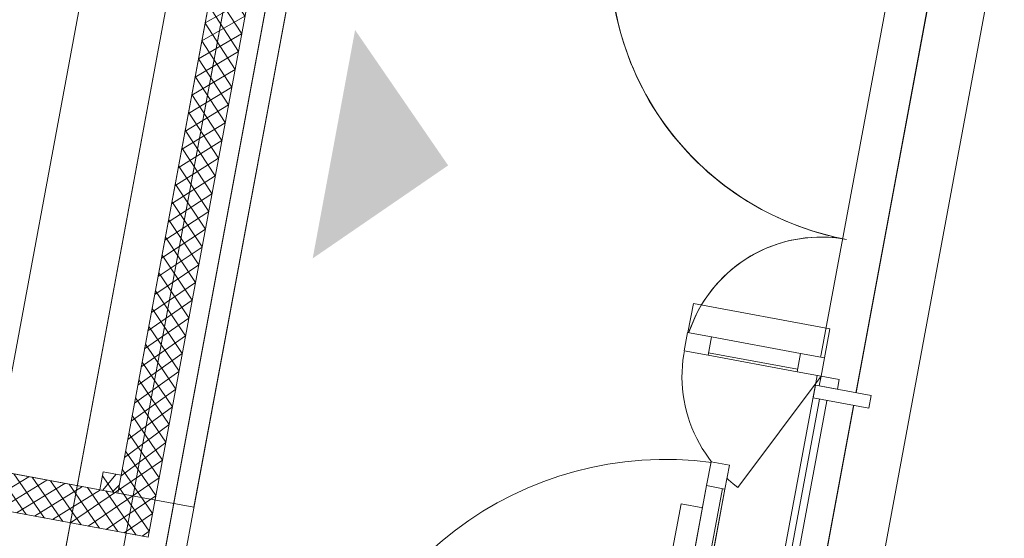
# Model space of a CAD drawing. Header units: metres. Extents: x 32353251 to 32353583, y 5707748 to 5708004.
# Tile 49 of 164: x 32353346.83 to 32353350.65, y 5707930.76 to 5707932.76. Entities that reach past the tile are written whole.
import ezdxf

# ---------------------------------------------------------------- set-up
doc = ezdxf.new("R2010")
doc.units = ezdxf.units.M
doc.header["$LTSCALE"] = 0.75
doc.set_wipeout_variables(frame=1)
doc.layers.get('0').update_dxf_attribs({"linetype": 'CONTINUOUS'})
for name, color, linetype, lineweight in [('10417023$0$#9_002_GES I Übersicht Erdgeschoss_1_102_Wand Innen.A', 7, 'CONTINUOUS', 25), ('10417023$0$#9_002_GES I Übersicht Erdgeschoss_1_104_Decken.A', 7, 'CONTINUOUS', 25), ('10417023$0$#9_002_GES I Übersicht Erdgeschoss_1_113_Türen.A', 7, 'CONTINUOUS', 25), ('10417023$0$#9_002_GES I Übersicht Erdgeschoss_1_115_Außentüren', 7, 'CONTINUOUS', 25), ('10417023$0$#9_002_GES I Übersicht Erdgeschoss_1_210_Wärmedämmung', 7, 'CONTINUOUS', 25), ('10417023$0$#9_002_GES I Übersicht Erdgeschoss_1_Neubau_101_Wand Aussen.A', 7, 'CONTINUOUS', 25), ('10417023$0$#9_002_GES I Übersicht Erdgeschoss_1_Neubau_104_Decken.A', 7, 'CONTINUOUS', 25), ('10417023$0$#9_002_GES I Übersicht Erdgeschoss_1_Neubau_110_Pfosten-Riegel.A', 7, 'CONTINUOUS', 25), ('10417023$0$#9_002_GES I Übersicht Erdgeschoss_1_Neubau_115_Außentüren', 7, 'CONTINUOUS', 25), ('10417023$0$#9_002_GES I Übersicht Erdgeschoss_1_Neubau_210_Wärmedämmung', 7, 'CONTINUOUS', 25), ('10417023$0$#9_002_GES I Übersicht Erdgeschoss_1_Neubau_602_Beschriftung 1_100', 7, 'CONTINUOUS', 25), ('10417023$0$Keine', 7, 'CONTINUOUS', 13)]:
    doc.layers.add(name, color=color, linetype=linetype, lineweight=lineweight)
pattern_1 = [(44.99999999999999, (0, 0), (-0.03535533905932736, 0.03535533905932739), []), (135.0000000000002, (0, 0), (0.03535533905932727, 0.03535533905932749), [])]

# ---------------------------------------------------------------- blocks, each defined once
blk = doc.blocks.new('10417023$0$#9_MKO_LP5_ARC_GES_UP_00_002_P_G_modell (3D)')
at = {"layer": '10417023$0$#9_002_GES I Übersicht Erdgeschoss_1_104_Decken.A', "linetype": 'Continuous', "lineweight": 13, "true_color": 0xff0000}
h = blk.add_hatch(dxfattribs=at)
h.set_pattern_fill('#9_GUßASPHALT_0001', color=1, style=0, pattern_type=2)
h.set_pattern_definition(pattern_1)
h.paths.add_polyline_path([(-32353500.83380634, -5707786.633135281), (-32353500.83380634, -5707789.825930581), (-32353498.93699724, -5707789.825930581), (-32353498.93699724, -5707786.633135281)])
h.paths.add_polyline_path([(-32353500.7131819, -5707786.779532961), (-32353499.08381058, -5707786.779532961), (-32353499.08381058, -5707789.679532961), (-32353500.7131819, -5707789.679532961)])
h = blk.add_hatch(dxfattribs=at)
h.set_pattern_fill('#9_GUßASPHALT_0001', color=1, style=0, pattern_type=2)
h.set_pattern_definition(pattern_1)
h.paths.add_polyline_path([(-32353499.1546826, -5707789.679532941), (-32353499.08381569, -5707789.679532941), (-32353499.08381569, -5707789.608666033), (-32353499.1546826, -5707789.608666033)])
at = {"layer": '10417023$0$#9_002_GES I Übersicht Erdgeschoss_1_102_Wand Innen.A', "color": 1, "linetype": 'Continuous', "lineweight": 13, "true_color": 0xff0000}
for p, q in [((-32353496.34409512, -5707786.179576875), (-32353496.34409512, -5707790.299577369)), ((-32353496.12409486, -5707786.179576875), (-32353496.12409486, -5707790.299577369))]:
    blk.add_line(p, q, dxfattribs=at)
at = {"layer": '10417023$0$#9_002_GES I Übersicht Erdgeschoss_1_104_Decken.A', "color": 1, "linetype": 'Continuous', "lineweight": 13, "true_color": 0xff0000}
for p, q in [((-32353499.08381059, -5707789.679532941), (-32353499.08381059, -5707786.779532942)), ((-32353502.58381543, -5707789.679532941), (-32353499.08381059, -5707789.679532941))]:
    blk.add_line(p, q, dxfattribs=at)
at = {"layer": '10417023$0$#9_002_GES I Übersicht Erdgeschoss_1_104_Decken.A', "color": 1, "linetype": 'Continuous', "lineweight": 13, "true_color": 0xff0000, "flags": 128}
for points in [[(-32353502.88381502, -5707789.979532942), (-32353498.78381501, -5707789.979532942), (-32353498.78381501, -5707786.479532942), (-32353502.88381502, -5707786.479532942)], [(-32353498.93699725, -5707786.63313529), (-32353498.93699725, -5707789.825930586), (-32353500.83380634, -5707789.825930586), (-32353500.83380634, -5707786.63313529)], [(-32353499.08381059, -5707789.679532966), (-32353499.08381059, -5707786.779532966), (-32353500.71318191, -5707786.779532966), (-32353500.71318191, -5707789.679532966)], [(-32353499.1546826, -5707789.679532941), (-32353499.08381569, -5707789.679532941), (-32353499.08381569, -5707789.608666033), (-32353499.1546826, -5707789.608666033)]]:
    blk.add_lwpolyline(points, close=True, dxfattribs=at)
blk.add_lwpolyline([(-32353499.08381059, -5707789.679532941), (-32353498.78381501, -5707789.679532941), (-32353498.78381501, -5707786.479532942), (-32353502.88381502, -5707786.479532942), (-32353502.88381502, -5707789.679532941), (-32353502.58381543, -5707789.679532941)], dxfattribs=at)
at = {"layer": '10417023$0$#9_002_GES I Übersicht Erdgeschoss_1_104_Decken.A', "color": 1, "linetype": 'Continuous', "true_color": 0xff0000}
blk.add_solid([(-32353502.58381543, -5707789.679532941), (-32353502.18733081, -5707787.176017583), (-32353502.58381543, -5707786.779532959), (-32353499.08381059, -5707786.779532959)], dxfattribs=at)
at = {"layer": '10417023$0$#9_002_GES I Übersicht Erdgeschoss_1_113_Türen.A', "color": 1, "linetype": 'Continuous', "lineweight": 13, "true_color": 0xff0000}
blk.add_line((-32353496.93172393, -5707789.32190335), (-32353496.93172393, -5707790.487263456), dxfattribs=at)
at = {"layer": '10417023$0$#9_002_GES I Übersicht Erdgeschoss_1_115_Außentüren', "color": 1, "linetype": 'Continuous', "lineweight": 13, "true_color": 0xff0000}
for centre, radius, start, end in [((-32353496.48913818, -5707787.077939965), 1.119623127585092, 128.4704621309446, 270.0000001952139), ((-32353496.4889623, -5707788.736243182), 0.5386800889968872, 90, 243.7333615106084)]:
    blk.add_arc(centre, radius, start, end, dxfattribs=at)
at = {"layer": '10417023$0$#9_002_GES I Übersicht Erdgeschoss_1_210_Wärmedämmung', "color": 1, "linetype": 'Continuous', "lineweight": 13, "true_color": 0xff0000}
for p, q in [((-32353499.02365668, -5707785.84991685), (-32353499.02365668, -5707790.29957689)), ((-32353498.86365668, -5707790.13957689), (-32353498.86365668, -5707785.84991685)), ((-32353496.50409519, -5707785.84991685), (-32353496.50409519, -5707790.13957689)), ((-32353496.34409519, -5707790.29957689), (-32353496.34409519, -5707785.84991685))]:
    blk.add_line(p, q, dxfattribs=at)
at = {"layer": '10417023$0$#9_002_GES I Übersicht Erdgeschoss_1_Neubau_101_Wand Aussen.A', "color": 1, "linetype": 'Continuous', "lineweight": 13, "true_color": 0xff0000}
for p, q in [((-32353499.24365668, -5707785.849916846), (-32353499.24365668, -5707790.29957689)), ((-32353499.02365668, -5707790.29957689), (-32353499.02365668, -5707785.849916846)), ((-32353499.57365668, -5707786.17991685), (-32353499.57365668, -5707790.229532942)), ((-32353499.24365668, -5707790.399532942), (-32353499.24365668, -5707786.17991685))]:
    blk.add_line(p, q, dxfattribs=at)
at = {"layer": '10417023$0$#9_002_GES I Übersicht Erdgeschoss_1_Neubau_104_Decken.A', "color": 1, "linetype": 'Continuous', "lineweight": 13, "true_color": 0xff0000, "flags": 128}
for points in [[(-32353499.24365664, -5707781.952985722), (-32353499.24365668, -5707777.242828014), (-32353491.34430819, -5707777.240905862), (-32353491.34429377, -5707777.249004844), (-32353488.711808, -5707777.242914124), (-32353474.36909785, -5707777.203502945), (-32353467.58052395, -5707777.184627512), (-32353458.71420428, -5707777.159975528), (-32353458.7142043, -5707776.82162203), (-32353452.08528951, -5707776.852814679), (-32353452.08528951, -5707777.242828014), (-32353452.08528951, -5707779.426313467), (-32353449.88417032, -5707779.426313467), (-32353449.88417032, -5707779.646313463), (-32353454.47117382, -5707779.646313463), (-32353454.47117382, -5707790.51957689), (-32353496.34426422, -5707790.51957689), (-32353496.34426422, -5707785.84991685), (-32353499.24365677, -5707785.84991685)], [(-32353491.64409519, -5707777.192828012), (-32353499.24365668, -5707777.192828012), (-32353499.24365668, -5707790.51957689), (-32353454.47117381, -5707790.51957689), (-32353454.47117381, -5707779.376313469), (-32353454.47117381, -5707776.841971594), (-32353458.7151397, -5707776.821626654), (-32353458.71420428, -5707777.159982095), (-32353462.62409527, -5707777.170791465), (-32353462.62409527, -5707788.759576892), (-32353491.64409519, -5707788.759576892)]]:
    blk.add_lwpolyline(points, close=True, dxfattribs=at)
at = {"layer": '10417023$0$#9_002_GES I Übersicht Erdgeschoss_1_Neubau_115_Außentüren', "color": 1, "linetype": 'Continuous', "lineweight": 13, "true_color": 0xff0000}
blk.add_arc((-32353496.4890952, -5707787.077916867), 1.119999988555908, 179.9999998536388, 270.0000001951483, dxfattribs=at)
at = {"layer": '10417023$0$#9_002_GES I Übersicht Erdgeschoss_1_Neubau_210_Wärmedämmung', "color": 1, "linetype": 'Continuous', "lineweight": 13, "true_color": 0xff0000, "flags": 128}
blk.add_lwpolyline([(-32353498.86365668, -5707790.13957689), (-32353496.34409519, -5707790.13957689), (-32353496.34409519, -5707785.84991685), (-32353498.86365668, -5707785.84991685)], close=True, dxfattribs=at)
at = {"layer": '10417023$0$#9_002_GES I Übersicht Erdgeschoss_1_Neubau_602_Beschriftung 1_100', "color": 1, "linetype": 'Continuous', "true_color": 0xff0000}
blk.add_solid([(-32353498.50786805, -5707787.747563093), (-32353498.50786805, -5707788.647563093), (-32353498.05786805, -5707788.197563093)], dxfattribs=at)
at = {"color": 1, "linetype": 'Continuous', "lineweight": 5, "true_color": 0xff0000}
for points, layer in [([(-32353496.84722794, -5707790.393532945), (-32353496.775227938, -5707790.393532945), (-32353496.775227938, -5707789.234532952), (-32353496.84722794, -5707789.234532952)], '10417023$0$#9_002_GES I Übersicht Erdgeschoss_1_Neubau_110_Pfosten-Riegel.A'), ([(-32353496.583095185, -5707788.664868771), (-32353496.934047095, -5707788.664868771), (-32353496.934047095, -5707788.736868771), (-32353496.583095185, -5707788.736868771)], '10417023$0$#9_002_GES I Übersicht Erdgeschoss_1_Neubau_115_Außentüren'), ([(-32353496.47909519, -5707788.804868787), (-32353496.47909519, -5707790.254576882), (-32353496.449095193, -5707790.254576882), (-32353496.449095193, -5707788.804868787)], '10417023$0$#9_002_GES I Übersicht Erdgeschoss_1_Neubau_115_Außentüren')]:
    blk.add_wipeout(points, dxfattribs=at).dxf.layer = layer
at = {"layer": '10417023$0$#9_002_GES I Übersicht Erdgeschoss_1_113_Türen.A', "color": 1, "linetype": 'Continuous', "lineweight": 13, "true_color": 0xff0000}
blk.add_line((-32353496.8459551, -5707789.32190335), (-32353496.93172393, -5707789.32190335), dxfattribs=at)
at = {"layer": '10417023$0$#9_002_GES I Übersicht Erdgeschoss_1_Neubau_110_Pfosten-Riegel.A', "color": 1, "linetype": 'Continuous', "lineweight": 13, "true_color": 0xff0000}
for p, q in [((-32353496.84722838, -5707790.393533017), (-32353496.84722838, -5707789.234533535)), ((-32353496.78522744, -5707790.393533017), (-32353496.78522744, -5707789.234533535)), ((-32353496.77522743, -5707790.393533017), (-32353496.77522743, -5707789.234533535))]:
    blk.add_line(p, q, dxfattribs=at)
at = {"layer": '10417023$0$#9_002_GES I Übersicht Erdgeschoss_1_Neubau_110_Pfosten-Riegel.A', "color": 1, "linetype": 'Continuous', "lineweight": 13, "true_color": 0xff0000, "flags": 128}
blk.add_lwpolyline([(-32353496.84722794, -5707790.393532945), (-32353496.84722794, -5707789.234532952), (-32353496.77522794, -5707789.234532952), (-32353496.77522794, -5707790.393532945)], close=True, dxfattribs=at)
at = {"layer": '10417023$0$#9_002_GES I Übersicht Erdgeschoss_1_Neubau_110_Pfosten-Riegel.A', "color": 1, "linetype": 'Continuous', "lineweight": 13, "true_color": 0xff0000}
blk.add_arc((-32353496.77522794, -5707790.487532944), 1.346999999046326, 90, 180, dxfattribs=at)
at = {"layer": '10417023$0$#9_002_GES I Übersicht Erdgeschoss_1_Neubau_115_Außentüren', "color": 1, "linetype": 'Continuous', "lineweight": 13, "true_color": 0xff0000}
for p, q in [((-32353496.58309497, -5707788.664869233), (-32353496.93404673, -5707788.664869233)), ((-32353496.58309497, -5707788.726868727), (-32353496.93404673, -5707788.726868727)), ((-32353496.58309497, -5707788.73686874), (-32353496.93404673, -5707788.73686874))]:
    blk.add_line(p, q, dxfattribs=at)
at = {"layer": '10417023$0$#9_002_GES I Übersicht Erdgeschoss_1_Neubau_115_Außentüren', "color": 1, "linetype": 'Continuous', "lineweight": 13, "true_color": 0xff0000, "flags": 128}
for points in [[(-32353496.58309519, -5707788.66486877), (-32353496.9340471, -5707788.66486877), (-32353496.9340471, -5707788.73686877), (-32353496.58309519, -5707788.73686877)], [(-32353496.47909519, -5707788.804868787), (-32353496.44909519, -5707788.804868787), (-32353496.44909519, -5707790.254576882), (-32353496.47909519, -5707790.254576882)]]:
    blk.add_lwpolyline(points, close=True, dxfattribs=at)
at = {"layer": '10417023$0$#9_002_GES I Übersicht Erdgeschoss_1_Neubau_115_Außentüren', "color": 1, "linetype": 'Continuous', "lineweight": 13, "true_color": 0xff0000}
blk.add_arc((-32353496.48909519, -5707788.736868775), 0.5389519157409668, 90, 179.9999998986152, dxfattribs=at)
at = {"color": 1, "linetype": 'Continuous', "lineweight": 5, "true_color": 0xff0000}
for points, layer in [([(-32353496.84722794, -5707789.234532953), (-32353496.77522794, -5707789.234532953), (-32353496.77522794, -5707789.140532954), (-32353496.84722794, -5707789.140532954)], '10417023$0$#9_002_GES I Übersicht Erdgeschoss_1_Neubau_110_Pfosten-Riegel.A'), ([(-32353496.934047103, -5707788.66486877), (-32353497.0280471, -5707788.66486877), (-32353497.0280471, -5707788.73686877), (-32353496.934047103, -5707788.73686877)], '10417023$0$#9_002_GES I Übersicht Erdgeschoss_1_Neubau_115_Außentüren'), ([(-32353496.48909519, -5707788.66486877), (-32353496.583095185, -5707788.66486877), (-32353496.583095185, -5707788.73686877), (-32353496.48909519, -5707788.73686877)], '10417023$0$#9_002_GES I Übersicht Erdgeschoss_1_Neubau_115_Außentüren')]:
    blk.add_wipeout(points, dxfattribs=at).dxf.layer = layer
at = {"layer": '10417023$0$#9_002_GES I Übersicht Erdgeschoss_1_115_Außentüren', "color": 1, "linetype": 'Continuous', "lineweight": 13, "true_color": 0xff0000, "flags": 128}
blk.add_lwpolyline([(-32353497.0264944, -5707788.665002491), (-32353497.0264944, -5707788.550533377), (-32353496.48914589, -5707788.550533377), (-32353496.48914589, -5707788.665002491)], dxfattribs=at)
at = {"layer": '10417023$0$#9_002_GES I Übersicht Erdgeschoss_1_Neubau_110_Pfosten-Riegel.A', "color": 1, "linetype": 'Continuous', "lineweight": 13, "true_color": 0xff0000, "flags": 128}
blk.add_lwpolyline([(-32353496.84722794, -5707789.234532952), (-32353496.84722794, -5707789.140532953), (-32353496.77522794, -5707789.140532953), (-32353496.77522794, -5707789.234532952)], close=True, dxfattribs=at)
at = {"layer": '10417023$0$#9_002_GES I Übersicht Erdgeschoss_1_Neubau_115_Außentüren', "color": 1, "linetype": 'Continuous', "lineweight": 13, "true_color": 0xff0000, "flags": 128}
for points in [[(-32353496.9340471, -5707788.66486877), (-32353497.0280471, -5707788.66486877), (-32353497.0280471, -5707788.73686877), (-32353496.9340471, -5707788.73686877)], [(-32353496.48909519, -5707788.66486877), (-32353496.58309519, -5707788.66486877), (-32353496.58309519, -5707788.73686877), (-32353496.48909519, -5707788.73686877)]]:
    blk.add_lwpolyline(points, close=True, dxfattribs=at)
at = {"color": 1, "linetype": 'Continuous', "lineweight": 5, "true_color": 0xff0000}
blk.add_wipeout([(-32353496.48909519, -5707788.77486877), (-32353496.41709519, -5707788.77486877), (-32353496.41709519, -5707788.736868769), (-32353496.48909519, -5707788.736868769)], dxfattribs=at).dxf.layer = '10417023$0$#9_002_GES I Übersicht Erdgeschoss_1_Neubau_115_Außentüren'
at = {"layer": '10417023$0$#9_002_GES I Übersicht Erdgeschoss_1_Neubau_115_Außentüren', "color": 1, "linetype": 'Continuous', "lineweight": 13, "true_color": 0xff0000, "flags": 128}
blk.add_lwpolyline([(-32353496.48909519, -5707788.77486877), (-32353496.48909519, -5707788.73686877), (-32353496.41709519, -5707788.73686877), (-32353496.41709519, -5707788.77486877)], close=True, dxfattribs=at)
at = {"color": 1, "linetype": 'Continuous', "lineweight": 5, "true_color": 0xff0000}
blk.add_wipeout([(-32353496.50409519, -5707788.824868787), (-32353496.28409519, -5707788.824868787), (-32353496.28409519, -5707788.774868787), (-32353496.50409519, -5707788.774868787)], dxfattribs=at).dxf.layer = '10417023$0$#9_002_GES I Übersicht Erdgeschoss_1_Neubau_115_Außentüren'
at = {"layer": '10417023$0$#9_002_GES I Übersicht Erdgeschoss_1_115_Außentüren', "color": 1, "linetype": 'Continuous', "lineweight": 13, "true_color": 0xff0000}
blk.add_line((-32353496.4889623, -5707788.736243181), (-32353496.7273547, -5707789.219301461), dxfattribs=at)
at = {"layer": '10417023$0$#9_002_GES I Übersicht Erdgeschoss_1_Neubau_115_Außentüren', "color": 1, "linetype": 'Continuous', "lineweight": 13, "true_color": 0xff0000, "flags": 128}
blk.add_lwpolyline([(-32353496.50409519, -5707788.824868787), (-32353496.50409519, -5707788.774868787), (-32353496.28409519, -5707788.774868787), (-32353496.28409519, -5707788.824868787)], close=True, dxfattribs=at)
blk = doc.blocks.new('10417023$0$2_MKO_LP5_LAN_GES_UP_00_002_V_A (3D)')
at = {"layer": '10417023$0$Keine'}
blk.add_blockref('10417023$0$#9_MKO_LP5_ARC_GES_UP_00_002_P_G_modell (3D)', (0, 0), dxfattribs=at)
blk = doc.blocks.new('10417023')
at = {"layer": '10417023$0$Keine', "rotation": 349.4819372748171}
blk.add_blockref('10417023$0$2_MKO_LP5_LAN_GES_UP_00_002_V_A (3D)', (65205154.93137175, 5413829.557758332), dxfattribs=at)

msp = doc.modelspace()

# ---------------------------------------------------------------- block references
msp.add_blockref('10417023', (0, 0))

doc.saveas('drawing.dxf')
